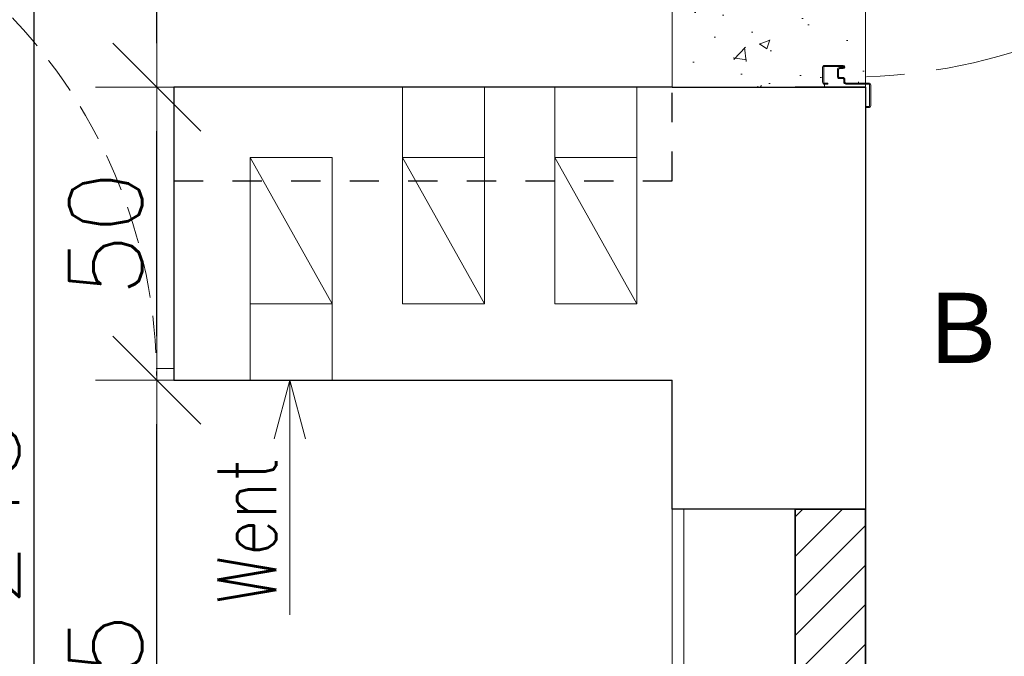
# Model space of a CAD drawing. Header units: millimetres. Extents: x 28291 to 177760, y -399809 to -170937.
# Tile 236 of 256: x 59603 to 59771, y -197958 to -197850. Entities that reach past the tile are written whole.
import ezdxf

# ---------------------------------------------------------------- set-up
doc = ezdxf.new("R2010")
doc.units = ezdxf.units.MM
for name, pattern in [('2_3', [1, 0.5, -0.5]), ('CENTER', [0.6, 0.375, -0.075, 0.075, -0.075]), ('HIDDEN', [9.525, 6.35, -3.175]), ('Hidden Line', [391.222223, 282.222223, -109])]:
    doc.linetypes.add(name, pattern=pattern)
doc.layers.get('0').update_dxf_attribs({"lineweight": 0})
for name, color, linetype, lineweight in [('!! 0_ Istn-sciany', 3, 'Continuous', 30), ('!! 0_Istn-went', 5, 'Continuous', 13), ('!! 1_WYBURZENIA HATCH', 253, 'Continuous', 0), ('!! 2  nowe sciany - remont', 2, 'Continuous', 35), ('!! 2_LEGENDA', 250, 'Continuous', 13), ('!! wymiary osi', 250, 'Continuous', 9)]:
    doc.layers.add(name, color=color, linetype=linetype, lineweight=lineweight)
for name, color, linetype, lineweight, true_color in [('!! 1_drzwi-linia - zrealizowane', 7, 'Continuous', 5, 0x7a7a7a), ('!! 2 ZABUDOWA GK-MDF', 7, 'Continuous', 13, 0x7a7a7a), ('!! 2_Hatch_zamurowania', 7, 'Continuous', 5, 0xc6c8c8)]:
    doc.layers.add(name, color=color, linetype=linetype, lineweight=lineweight, true_color=true_color)
doc.layers.add('!! 2_oznaczenia narozniki', color=7, linetype='Continuous')
doc.styles.add('ARCHETYP', font='romans.shx', dxfattribs={"height": 15})
doc.styles.add('TXT', font='simplex.shx')
doc.dimstyles.new('DIM50', dxfattribs={"dimscale": 5, "dimtxt": 2.5, "dimasz": 1.5, "dimexe": 0, "dimexo": 0, "dimgap": 0.5, "dimtad": 1, "dimdec": 4, "dimrnd": 0.5, "dimdsep": 46, "dimtxsty": 'TXT', "dimblk1": 'TICK1', "dimblk2": 'TICK1', "dimsah": 1, "dimcen": 0, "dimse1": 1, "dimse2": 1, "dimclrd": 1, "dimclre": 7, "dimclrt": 9, "dimadec": 0, "dimazin": 0, "dimtfac": 1, "dimtdec": 4, "dimtmove": 2, "dimatfit": 3, "dimldrblk": 'TICK1', "dimfxl": 1, "dimtolj": 1, "dimarcsym": 0})

# ---------------------------------------------------------------- blocks, each defined once
blk = doc.blocks.new('zaw-dr-90-p')
at = {"color": 2, "linetype": 'CENTER', "ltscale": 0.2}
for p, q in [((24.5, 24), (31, 24)), ((24.5, 19), (31, 19)), ((12, 0), (-12, 0)), ((0, 12), (0, -12))]:
    blk.add_line(p, q, dxfattribs=at)
at = {"ltscale": 0.2}
for p, q in [((10, 12), (6.5, 12)), ((10, 0), (10, 6.5))]:
    blk.add_line(p, q, dxfattribs=at)
blk.add_lwpolyline([(10, 10), (10, 39), (6.5, 39), (6.5, 10)], dxfattribs=at)
blk.add_lwpolyline([(0, 6.5), (23.5, 6.5, 0.414214), (28, 11), (28, 31), (24.5, 31), (24.5, 11, -0.414214), (23.5, 10), (0, 10, 4.561698), (7.6, 6.5), (4.9, 4.2)], format="xyb", dxfattribs=at)
blk.add_lwpolyline([(-0.2, -0.2), (-2.5, -0.2), (-2.5, 0.2), (-0.2, 0.2), (-0.2, 2.5), (0.2, 2.5), (0.2, 0.2), (2.8, 0.2), (2.8, -0.2), (0.2, -0.2), (0.2, -2.8), (-0.2, -2.8)], close=True)
blk.add_circle((0, 0), 6.5, dxfattribs=at)
blk = doc.blocks.new('drzwi 90- sc 12')
for p, q in [((-13616.12, 20410.26), (-13616.12, 20411.46)), ((-13616.12, 20411.46), (-13615.02, 20411.46)), ((-13620.32, 20410.16), (-13620.32, 20313.77)), ((-13614.92, 20409.86), (-13620.32, 20409.86)), ((-13616.12, 20410.26), (-13620.22, 20410.26)), ((-13616.12, 20410.26), (-13620, 20410.26)), ((-13618.17, 20410.26), (-13616.22, 20410.26)), ((-13618.17, 20410.26), (-13616.22, 20410.26)), ((-13614.92, 20411.36), (-13614.92, 20313.77)), ((-13620.32, 20313.47), (-13620.32, 20317.97)), ((-13614.92, 20312.27), (-13614.92, 20317.97)), ((-13614.92, 20313.77), (-13620.32, 20313.77)), ((-13618.22, 20313.37), (-13620.22, 20313.37)), ((-13618.22, 20313.67), (-13618.22, 20313.37)), ((-13618.22, 20313.67), (-13616.42, 20313.67)), ((-13615.92, 20313.17), (-13615.92, 20312.17)), ((-13617.77, 20311.12), (-13617.77, 20305.72)), ((-13617.77, 20311.12), (-13617.77, 20305.72)), ((-13616.17, 20309.92), (-13616.17, 20311.02)), ((-13615.92, 20312.17), (-13615.02, 20312.17)), ((-13616.17, 20309.92), (-13617.37, 20309.92)), ((-13715.57, 20308.32), (-13715.57, 20308.56)), ((-13715.57, 20307.69), (-13715.57, 20308.56)), ((-13715.57, 20307.82), (-13715.57, 20308.56)), ((-13715.57, 20307.72), (-13715.37, 20307.72)), ((-13715.77, 20301.96), (-13716.27, 20301.96)), ((-13616.77, 20301.96), (-13616.27, 20301.96))]:
    blk.add_line(p, q)
for points in [[(-13665.27, 20284.96), (-13665.27, 20325.83)], [(-13615.57, 20309.64), (-13615.32, 20309.64), (-13615.32, 20309.82), (-13616.32, 20309.82), (-13616.32, 20309.64), (-13615.92, 20309.64)]]:
    blk.add_lwpolyline(points)
at = {"lineweight": 30}
for points in [[(-13716.27, 20308.92), (-13721.27, 20308.92)], [(-13716.27, 20308.92), (-13716.27, 20296.92)], [(-13614.27, 20308.92), (-13609.27, 20308.92)], [(-13614.27, 20308.92), (-13614.27, 20296.92)]]:
    blk.add_lwpolyline(points, dxfattribs=at)
at = {"ltscale": 0.2}
for points in [[(-13715.57, 20307.51), (-13715.57, 20309.48, 0.414214), (-13715.91, 20309.82), (-13719.43, 20309.82, 0.414214), (-13719.77, 20309.48), (-13719.77, 20308.92), (-13719.59, 20308.92), (-13719.59, 20309.48, -0.414214), (-13719.43, 20309.64), (-13716.97, 20309.64)], [(-13716.97, 20309.64), (-13715.91, 20309.64, -0.414214), (-13715.75, 20309.48), (-13715.75, 20307.51)], [(-13615.92, 20309.64), (-13616.63, 20309.64, 0.414214), (-13616.79, 20309.48), (-13616.79, 20305.58, -0.414214), (-13617.13, 20305.24), (-13617.58, 20305.24, 0.414214), (-13617.74, 20305.08), (-13617.74, 20304.48, -0.414214), (-13618.08, 20304.14), (-13619.26, 20304.14, -0.414214), (-13619.6, 20304.48), (-13619.6, 20305.15, 1), (-13619.79, 20305.15), (-13619.79, 20301.96, 0.414214), (-13619.63, 20301.8), (-13617.11, 20301.8, 0.414214), (-13616.95, 20301.96), (-13616.95, 20302.52), (-13616.77, 20302.52), (-13616.77, 20301.96, -0.414214), (-13617.11, 20301.62), (-13619.63, 20301.62, -0.414214), (-13619.97, 20301.96), (-13619.97, 20305.15, -1), (-13619.42, 20305.15), (-13619.42, 20304.48, 0.414214), (-13619.26, 20304.32), (-13618.08, 20304.32, 0.414214), (-13617.92, 20304.48), (-13617.92, 20305.08, -0.414214), (-13617.58, 20305.42), (-13617.13, 20305.42, 0.414214), (-13616.97, 20305.58), (-13616.97, 20309.48, -0.414214), (-13616.63, 20309.82), (-13613.11, 20309.82, -0.414214), (-13612.77, 20309.48), (-13612.77, 20308.92), (-13612.95, 20308.92), (-13612.95, 20309.48, 0.414214), (-13613.11, 20309.64), (-13615.57, 20309.64)], [(-13715.75, 20307.76), (-13715.75, 20305.58, 0.414214), (-13715.41, 20305.24), (-13714.96, 20305.24, -0.414214), (-13714.8, 20305.08), (-13714.8, 20304.48, 0.414214), (-13714.46, 20304.14), (-13713.28, 20304.14, 0.414214), (-13712.94, 20304.48), (-13712.94, 20305.15, -1), (-13712.75, 20305.15), (-13712.75, 20301.96, -0.414214), (-13712.91, 20301.8), (-13715.43, 20301.8, -0.414214), (-13715.59, 20301.96), (-13715.59, 20302.52), (-13715.77, 20302.52), (-13715.77, 20301.96, 0.414214), (-13715.43, 20301.62), (-13712.91, 20301.62, 0.414214), (-13712.57, 20301.96), (-13712.57, 20305.15, 1), (-13713.12, 20305.15), (-13713.12, 20304.48, -0.414214), (-13713.28, 20304.32), (-13714.46, 20304.32, -0.414214), (-13714.62, 20304.48), (-13714.62, 20305.08, 0.414214), (-13714.96, 20305.42), (-13715.41, 20305.42, -0.414214), (-13715.57, 20305.58), (-13715.57, 20307.64)]]:
    blk.add_lwpolyline(points, format="xyb", dxfattribs=at)
blk.add_lwpolyline([(-13616.79, 20308.82), (-13616.97, 20308.82), (-13616.97, 20307.42), (-13616.79, 20307.42)], close=True)
for centre, radius, start, end in [((-13615.02, 20411.36), 0.1, 0, 90), ((-13620.22, 20410.16), 0.1, 90, 180), ((-13620.22, 20313.47), 0.1, 180, 270), ((-13616.42, 20313.17), 0.5, 0, 90), ((-13615.02, 20312.27), 0.1, 270, 0), ((-13616.27, 20311.02), 0.1, 0, 90)]:
    blk.add_arc(centre, radius, start, end)
at = {"linetype": 'Hidden Line', "lineweight": 9, "ltscale": 0.05}
blk.add_arc((-13615.5, 20305.14), 99.12, 94.8005, 177.6944, dxfattribs=at)
at = {"xscale": 0.09999999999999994, "yscale": 0.09999999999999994, "zscale": 0.09999999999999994, "rotation": 180.0000000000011}
blk.add_blockref('zaw-dr-90-p', (-13614.92, 20310.92), dxfattribs=at)
blk = doc.blocks.new('drzwi giszet')
blk.add_lwpolyline([(68617.39, -194499.27), (68617.39, -194409.27), (68620.39, -194409.27), (68620.39, -194499.27)], close=True)
blk.add_lwpolyline([(68572.43, -194476.09), (68572.43, -194526.09)])
at = {"linetype": 'HIDDEN'}
blk.add_arc((68617.39, -194499.27), 90, 88.0898, 180, dxfattribs=at)
blk = doc.blocks.new('TICK1')
at = {"color": 0}
for p, q in [((0, -1.4), (0, 1.4)), ((0, 0), (-1, 0))]:
    blk.add_line(p, q, dxfattribs=at)
at = {"color": 2}
blk.add_line((-1, -1), (1, 1), dxfattribs=at)
blk = doc.blocks.new('*D2982')
at = {"layer": '!! wymiary osi', "color": 1, "lineweight": -2, "transparency": 16777216}
blk.add_line((59605.67, -197818.63), (59605.67, -198048.63), dxfattribs=at)
at = {"layer": 'DEFPOINTS', "color": 0, "transparency": 16777216}
for p in [(59503.47, -197811.13), (59503.47, -198056.13), (59605.67, -198056.13)]:
    blk.add_point(p, dxfattribs=at)
at = {"layer": '!! wymiary osi', "color": 1, "lineweight": -2, "transparency": 16777216, "xscale": 7.5, "yscale": 7.5, "zscale": 7.5}
for p, rotation in [((59605.67, -197811.13), 90), ((59605.67, -198056.13), 270)]:
    blk.add_blockref('TICK1', p, dxfattribs=dict(at, rotation=rotation))
at = {"layer": '!! wymiary osi', "color": 9, "transparency": 16777216, "insert": (59596.92, -197933.63), "char_height": 12.5, "attachment_point": 5, "rotation": 90, "style": 'TXT'}
blk.add_mtext('\\A1;245', dxfattribs=at)
blk = doc.blocks.new('*D2983')
at = {"layer": '!! wymiary osi', "color": 1, "lineweight": -2, "transparency": 16777216}
blk.add_line((59626.68, -198048.63), (59626.68, -197918.63), dxfattribs=at)
at = {"layer": 'DEFPOINTS', "color": 0, "transparency": 16777216}
for p in [(59626.68, -197911.13), (59711.68, -197911.13), (59711.68, -198056.13)]:
    blk.add_point(p, dxfattribs=at)
at = {"layer": '!! wymiary osi', "color": 1, "lineweight": -2, "transparency": 16777216, "xscale": 7.5, "yscale": 7.5, "zscale": 7.5}
for p, rotation in [((59626.68, -197911.13), 90), ((59626.68, -198056.13), 270)]:
    blk.add_blockref('TICK1', p, dxfattribs=dict(at, rotation=rotation))
at = {"layer": '!! wymiary osi', "color": 9, "transparency": 16777216, "insert": (59617.93, -197966.96), "char_height": 12.5, "attachment_point": 5, "rotation": 90, "style": 'TXT'}
blk.add_mtext('\\A1;145', dxfattribs=at)
blk = doc.blocks.new('*D2984')
at = {"layer": '!! wymiary osi', "color": 1, "lineweight": -2, "transparency": 16777216}
blk.add_line((59626.68, -197903.63), (59626.68, -197868.63), dxfattribs=at)
at = {"layer": 'DEFPOINTS', "color": 0, "transparency": 16777216}
for p in [(59626.68, -197861.13), (59626.68, -197861.13), (59711.68, -197911.13)]:
    blk.add_point(p, dxfattribs=at)
at = {"layer": '!! wymiary osi', "color": 1, "lineweight": -2, "transparency": 16777216, "xscale": 7.5, "yscale": 7.5, "zscale": 7.5}
for p, rotation in [((59626.68, -197861.13), 90), ((59626.68, -197911.13), 270)]:
    blk.add_blockref('TICK1', p, dxfattribs=dict(at, rotation=rotation))
at = {"layer": '!! wymiary osi', "color": 9, "transparency": 16777216, "insert": (59617.93, -197886.13), "char_height": 12.5, "attachment_point": 5, "rotation": 90, "style": 'TXT'}
blk.add_mtext('\\A1;50', dxfattribs=at)
blk = doc.blocks.new('*D2985')
at = {"layer": '!! wymiary osi', "color": 1, "lineweight": -2, "transparency": 16777216}
blk.add_line((59626.68, -197853.63), (59626.68, -197520.63), dxfattribs=at)
at = {"layer": 'DEFPOINTS', "color": 0, "transparency": 16777216}
for p in [(59626.68, -197513.13), (59711.68, -197513.13), (59626.68, -197861.13)]:
    blk.add_point(p, dxfattribs=at)
at = {"layer": '!! wymiary osi', "color": 1, "lineweight": -2, "transparency": 16777216, "xscale": 7.5, "yscale": 7.5, "zscale": 7.5}
for p, rotation in [((59626.68, -197513.13), 90), ((59626.68, -197861.13), 270)]:
    blk.add_blockref('TICK1', p, dxfattribs=dict(at, rotation=rotation))
at = {"layer": '!! wymiary osi', "color": 9, "transparency": 16777216, "insert": (59617.93, -197687.13), "char_height": 12.5, "attachment_point": 5, "rotation": 90, "style": 'TXT'}
blk.add_mtext('\\A1;348', dxfattribs=at)

msp = doc.modelspace()

# ---------------------------------------------------------------- hatches: boundary and pattern name
at = {"layer": '!! 1_WYBURZENIA HATCH'}
h = msp.add_hatch(dxfattribs=at)
h.set_pattern_fill('AR-CONC', color=256, scale=0.1)
h.set_pattern_definition([(50, (0, -1.54), (18.2184669, -1.5939086), [1.905, -20.955]), (355, (0, -1.54), (-3.5243421, 19.1056845), [1.524, -16.7640584]), (100.451445, (1.518, -1.673), (14.6941247, 17.5117752), [1.6190009, -17.8090245]), (46.1842, (0, 3.54), (27.107904, -4.2042328), [2.8575, -31.4325]), (96.635558, (2.26, 3.19), (23.7404134, 24.7426125), [2.4285023, -26.713561]), (351.184151, (0, 3.54), (23.7404134, 24.7426125), [2.2859967, -25.1459732]), (21, (2.54, 2.27), (15.1614391, -10.2265198), [1.905, -20.955]), (326, (2.54, 2.27), (6.1802028, 18.4187966), [1.524, -16.764]), (71.451445, (3.803, 1.418), (21.341642, 8.1922769), [1.6190009, -17.8089938]), (37.5, (0, -1.54), (0.30886033, 8.45550389), [0, -16.5608, 0, -17.018, 0, -16.8275]), (7.5, (0, -1.54), (6.68196625, 10.0180575), [0, -9.7028, 0, -16.1798, 0, -6.4135]), (327.5, (-5.664, -1.54), (13.55905952, -0.5728744), [0, -6.35, 0, -19.812, 0, -26.289]), (317.5, (-8.204, -1.54), (14.81291814, 2.5426491), [0, -8.255, 0, -13.1572, 0, -18.669])])
h.paths.add_polyline_path([(59714.56735, -197761.12813), (59747.56735, -197761.12813), (59747.56735, -197861.12813), (59714.56735, -197861.12813)])
at = {"layer": '!! 2_Hatch_zamurowania'}
h = msp.add_hatch(dxfattribs=at)
h.set_pattern_fill('ANSI31', color=256, scale=1.5)
h.set_pattern_definition([(45, (782, -14.54), (-3.36759605, 3.36759605), [])])
h.paths.add_polyline_path([(59735.56735, -197933.12813), (59747.56735, -197933.12813), (59747.56735, -198030.12813), (59735.56735, -198030.12813)])

# ---------------------------------------------------------------- linework, layer by layer
at = {"layer": '!! 0_ Istn-sciany'}
for points in [[(59714.56735, -197861.12813), (59629.56735, -197861.12813), (59629.56735, -197911.12813), (59714.56735, -197911.12813)], [(59714.56735, -197861.12813), (59747.56735, -197861.12813)], [(59747.56735, -197861.12813), (59747.56735, -197933.12813)], [(59714.56735, -197933.12813), (59714.56735, -197911.12813)], [(59747.56735, -197933.12813), (59714.56735, -197933.12813)]]:
    msp.add_lwpolyline(points, dxfattribs=at)
at = {"layer": '!! 0_ Istn-sciany', "linetype": '2_3', "ltscale": 10}
for points in [[(59714.56735, -197877.12813), (59714.56735, -197861.12813)], [(59629.56735, -197877.12813), (59714.56735, -197877.12813)]]:
    msp.add_lwpolyline(points, dxfattribs=at)
at = {"layer": '!! 0_Istn-went'}
for points in [[(59668.56735, -197873.12813), (59668.56735, -197861.12813)], [(59682.56735, -197873.12813), (59682.56735, -197861.12813)], [(59694.56735, -197873.12813), (59694.56735, -197861.12813)], [(59708.56735, -197873.12813), (59708.56735, -197861.12813)], [(59642.56735, -197898.12813), (59642.56735, -197873.12813)], [(59656.56735, -197873.12813), (59642.56735, -197873.12813)], [(59642.56735, -197873.12813), (59656.56735, -197898.12813)], [(59656.56735, -197898.12813), (59656.56735, -197873.12813)], [(59668.56735, -197898.12813), (59668.56735, -197873.12813)], [(59682.56735, -197873.12813), (59668.56735, -197873.12813)], [(59668.56735, -197873.12813), (59682.56735, -197898.12813)], [(59682.56735, -197898.12813), (59682.56735, -197873.12813)], [(59694.56735, -197898.12813), (59694.56735, -197873.12813)], [(59708.56735, -197873.12813), (59694.56735, -197873.12813)], [(59694.56735, -197873.12813), (59708.56735, -197898.12813)], [(59708.56735, -197898.12813), (59708.56735, -197873.12813)], [(59694.56735, -197898.12813), (59708.56735, -197898.12813), (59708.56735, -197894.12813)], [(59642.56735, -197898.12813), (59656.56735, -197898.12813)], [(59642.56735, -197911.12813), (59642.56735, -197898.12813)], [(59656.56735, -197911.12813), (59656.56735, -197898.12813)], [(59668.56735, -197898.12813), (59682.56735, -197898.12813)], [(59649.37456, -197911.12813), (59646.69506, -197921.12813)], [(59649.37456, -197951.17466), (59649.37456, -197911.12813)], [(59649.37456, -197951.17466), (59649.37456, -197911.12813)], [(59649.37456, -197911.12813), (59652.05405, -197921.12813)]]:
    msp.add_lwpolyline(points, dxfattribs=at)
at = {"layer": '!! 2  nowe sciany - remont'}
msp.add_lwpolyline([(59747.56735, -198030.12813), (59747.56735, -197933.12813), (59735.56735, -197933.12813), (59735.56735, -198030.12813)], close=True, dxfattribs=at)
at = {"layer": '!! 2 ZABUDOWA GK-MDF'}
for points in [[(59629.56735, -197909.12813), (59626.56735, -197909.12813)], [(59629.56735, -197911.12813), (59626.56735, -197911.12813)], [(59714.56735, -197933.12813), (59714.56735, -198053.12813)], [(59716.56735, -197933.12813), (59716.56735, -198053.12813)]]:
    msp.add_lwpolyline(points, dxfattribs=at)
at = {"layer": '!! 2_LEGENDA'}
msp.add_lwpolyline([(59714.56735, -197759.12813), (59747.56735, -197759.12813), (59747.56735, -197861.12813), (59714.56735, -197861.12813)], close=True, dxfattribs=at)

# ---------------------------------------------------------------- block references
at = {"layer": '!! 1_drzwi-linia - zrealizowane', "xscale": -1, "rotation": 270}
msp.add_blockref('drzwi 90- sc 12', (39438.64301, -184144.85843), dxfattribs=at)
at = {"layer": '!! 1_drzwi-linia - zrealizowane', "xscale": -1}
msp.add_blockref('drzwi giszet', (128154.03086, -3411.86266), dxfattribs=at)

# ---------------------------------------------------------------- texts
at = {"layer": '!! 0_Istn-went', "style": 'ARCHETYP', "width": 0.8}
msp.add_text('Went', height=10, rotation=90, dxfattribs=at).set_placement((59647.04433, -197949.31262))
msp.add_text('Went', height=10, rotation=90, dxfattribs=at).set_placement((59647.04433, -197949.31262))
at = {"layer": '!! 2_oznaczenia narozniki', "insert": (59758.67913, -197896.20899), "char_height": 12, "attachment_point": 1, "style": 'TXT'}
msp.add_mtext_dynamic_manual_height_columns('{\\fArial|b0|i0|c238|p34;B}', width=15, gutter_width=75, heights=[15], dxfattribs=at)

# ---------------------------------------------------------------- dimensions: what is measured, and where the dimension line sits
at = {"layer": '!! wymiary osi'}
for base, p1, p2, picture, middle in [((59626.68337, -197513.12813), (59626.68337, -197861.12813), (59711.68337, -197513.12813), '*D2985', (59617.93337, -197687.12813)), ((59605.66731, -198056.12813), (59503.47439, -197811.12813), (59503.47439, -198056.12813), '*D2982', (59596.91731, -197933.62813)), ((59626.68337, -197861.12813), (59711.68337, -197911.12813), (59626.68337, -197861.12813), '*D2984', (59617.93337, -197886.12813))]:
    dim = msp.add_linear_dim(base=base, p1=p1, p2=p2, angle=90, dimstyle='DIM50', dxfattribs=at)
    dim.commit()
    dim.dimension.update_dxf_attribs({"geometry": picture, "text_midpoint": middle})
dim = msp.add_linear_dim(base=(59626.68337, -197911.12813), p1=(59711.68337, -198056.12813), p2=(59711.68337, -197911.12813), angle=90, dimstyle='DIM50', dxfattribs=at)
dim.commit()
dim.dimension.update_dxf_attribs({"geometry": '*D2983', "text_midpoint": (59617.93337, -197966.956), "dimtype": 160})

doc.saveas('drawing.dxf')
